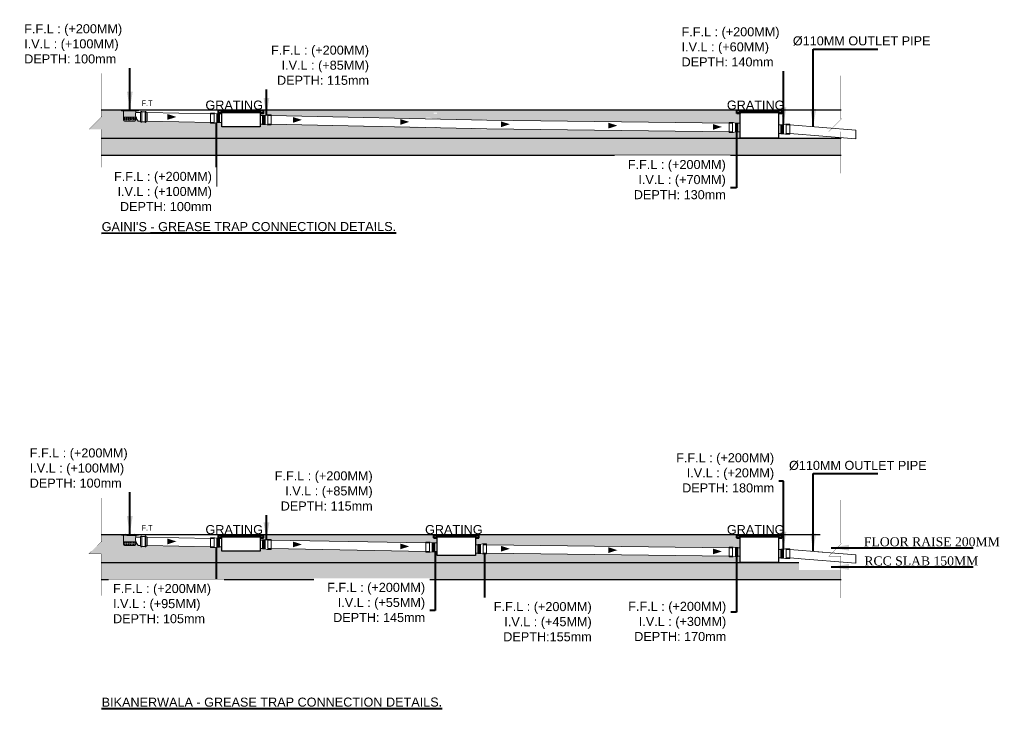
# Model space of a CAD drawing. Header units: inches. Extents: x 105152 to 158499, y 12149 to 30915.
# Tile 66 of 256: x 122719 to 122997, y 22025 to 22221. Entities that reach past the tile are written whole.
import ezdxf

# ---------------------------------------------------------------- set-up
doc = ezdxf.new("R2010")
doc.units = ezdxf.units.IN
doc.header["$MEASUREMENT"] = 0
doc.linetypes.add('ACAD_ISO11W100', pattern=[33, 12, -3, 12, -3, 0, -3])
doc.layers.add('00-ABM-GRATING', color=160, linetype='Continuous')
doc.layers.add('SYM-GRATING', color=8, linetype='Continuous')
for name, color, linetype, lineweight in [('A-TEXTS', 4, 'Continuous', 0), ('BORDER', 7, 'Continuous', 40), ('CKD Dimensions', 3, 'Continuous', 0), ('Flow Direction', 1, 'Continuous', 0), ('JMT SOIL PIPE', 4, 'Continuous', 0), ('JMT-P-WASTE', 3, 'Continuous', 0), ('P-Waste', 4, 'ACAD_ISO11W100', 0), ('P2 WASTE', 3, 'Continuous', 0), ('PP-SECTION LINE', 6, 'Continuous', 25), ('PP-TEXT', 7, 'Continuous', 40), ('WALLS', 7, 'Continuous', 30)]:
    doc.layers.add(name, color=color, linetype=linetype, lineweight=lineweight)
doc.styles.add('Arial', font='GOTHIC.TTF')
doc.styles.get("Standard").update_dxf_attribs({"font": 'arial.ttf', "height": 6})
doc.styles.add('TIMES NEW ROMAN', font='times.ttf')
doc.styles.add('WMF-Arial1', font='arial.ttf')
doc.dimstyles.new('PP-DIM', dxfattribs={"dimtxt": 4, "dimasz": 1, "dimexe": 1, "dimexo": 1, "dimgap": 0.09, "dimtad": 0, "dimdec": 0, "dimzin": 0, "dimdsep": 46, "dimlunit": 4, "dimtxsty": 'TIMES NEW ROMAN', "dimblk": 'ARCHTICK', "dimcen": 0.09, "dimdle": 1, "dimclrd": 256, "dimclre": 256, "dimclrt": 256, "dimadec": 0, "dimazin": 0, "dimtfac": 1, "dimtdec": 4, "dimtofl": 0, "dimtmove": 1, "dimatfit": 3, "dimfxl": 1, "dimtolj": 1, "dimtzin": 0, "dimlwd": -1, "dimlwe": -1, "dimarcsym": 0})
pattern_1 = [(37.5, (106264.80735, 28151.24875), (-0.0102402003, 0.313224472), [0, -0.2470912, 0, -0.276352, 0, -0.26416]), (7.5, (106264.80735, 28151.24875), (0.287694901, 0.458768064), [0, -0.1332992, 0, -0.2227072, 0, -0.085344]), (327.5, (106264.6074, 28151.24875), (0.506235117, 0.000919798), [0, -0.08128, 0, -0.292608, 0, -0.382016]), (317.5, (106264.6074, 28151.24875), (0.48867613, 0.142674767), [0, -0.04064, 0, -0.1918208, 0, -0.219456])]
pattern_2 = [(37.5, (106264.80735, 28031.15728), (-0.0102402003, 0.313224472), [0, -0.2470912, 0, -0.276352, 0, -0.26416]), (7.5, (106264.80735, 28031.15728), (0.287694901, 0.458768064), [0, -0.1332992, 0, -0.2227072, 0, -0.085344]), (327.5, (106264.6074, 28031.15728), (0.506235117, 0.000919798), [0, -0.08128, 0, -0.292608, 0, -0.382016]), (317.5, (106264.6074, 28031.15728), (0.48867613, 0.142674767), [0, -0.04064, 0, -0.1918208, 0, -0.219456])]

# ---------------------------------------------------------------- blocks, each defined once
blk = doc.blocks.new('zw$ED55')
at = {"layer": '00-ABM-GRATING', "lineweight": 0}
for p, q in [((20.1, -77.3), (20.1, 1.7)), ((23.1, -77.3), (23.1, 1.7)), ((26.2, -77.3), (26.2, 1.7)), ((29.3, -77.3), (29.3, 1.7)), ((32.3, -77.3), (32.3, 1.7)), ((35.4, -77.3), (35.4, 1.7)), ((38.4, -77.3), (38.4, 1.7)), ((97.9, -81.4), (97.9, 6.4))]:
    blk.add_line(p, q, dxfattribs=at)
at = {"layer": '00-ABM-GRATING', "lineweight": 0, "flags": 128}
blk.add_lwpolyline([(0, -75), (42.5, -75), (42.5, 0), (0, 0)], close=True, dxfattribs=at)
for points in [[(20.1, 1.7), (39.6, 1.7), (61.9, 6.4), (97.9, 6.4)], [(97.9, 6.4), (97.9, 0), (66.4, 0)], [(20.1, -77.3), (39.6, -77.3), (61.9, -81.4), (97.9, -81.4)], [(66.4, -75), (66.4, 0)], [(97.9, -81.4), (97.9, -75), (66.4, -75)]]:
    blk.add_lwpolyline(points, dxfattribs=at)
blk = doc.blocks.new('_ArchTick')
at = {"color": 0, "linetype": 'ByBlock', "const_width": 0.15}
blk.add_lwpolyline([(-0.5, -0.5), (0.5, 0.5)], dxfattribs=at)

msp = doc.modelspace()

# ---------------------------------------------------------------- hatches: boundary and pattern name
at = {"layer": 'BORDER'}
h = msp.add_hatch(dxfattribs=at)
h.set_pattern_fill('ANSI31', color=1, scale=0.004425, style=0)
h.set_pattern_definition([(45, (122540.30798867, 21994.5005101), (-0.0003911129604, 0.0003911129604), [])])
h.paths.add_polyline_path([(122774.94, 22194.99), (122774.9, 22194.99), (122774.9, 22194.07), (122775.84, 22194.07), (122775.83, 22194.09), (122774.94, 22194.09)])
h = msp.add_hatch(dxfattribs=at)
h.set_pattern_fill('ANSI31', color=1, scale=0.004425, style=0)
h.set_pattern_definition([(45, (122542.23515625, 21994.5005101), (-0.0003911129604, 0.0003911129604), [])])
h.paths.add_polyline_path([(122787.62, 22194.12), (122786.76, 22194.12), (122786.75, 22194.09), (122787.65, 22194.09), (122787.65, 22194.99), (122787.62, 22194.99)])
h = msp.add_hatch(dxfattribs=at)
h.set_pattern_fill('ANSI31', color=1, scale=0.004425, style=0)
h.set_pattern_definition([(45, (122687.00750585, 21994.5005101), (-0.0003911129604, 0.0003911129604), [])])
h.paths.add_polyline_path([(122921.64, 22194.99), (122921.6, 22194.99), (122921.6, 22194.07), (122922.54, 22194.07), (122922.53, 22194.09), (122921.64, 22194.09)])
h = msp.add_hatch(dxfattribs=at)
h.set_pattern_fill('ANSI31', color=1, scale=0.004425, style=0)
h.set_pattern_definition([(45, (122688.93467343, 21994.5005101), (-0.0003911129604, 0.0003911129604), [])])
h.paths.add_polyline_path([(122934.32, 22194.12), (122933.46, 22194.12), (122933.45, 22194.09), (122934.35, 22194.09), (122934.35, 22194.99), (122934.32, 22194.99)])
h = msp.add_hatch(dxfattribs=at)
h.set_pattern_fill('ANSI31', color=1, scale=0.004425, style=0)
h.set_pattern_definition([(45, (122540.30798867, 21874.40903274), (-0.0003911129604, 0.0003911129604), [])])
h.paths.add_polyline_path([(122774.94, 22074.9), (122774.9, 22074.9), (122774.9, 22073.98), (122775.84, 22073.98), (122775.83, 22074), (122774.94, 22074)])
h = msp.add_hatch(dxfattribs=at)
h.set_pattern_fill('ANSI31', color=1, scale=0.004425, style=0)
h.set_pattern_definition([(45, (122542.23515625, 21874.40903274), (-0.0003911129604, 0.0003911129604), [])])
h.paths.add_polyline_path([(122787.62, 22074.03), (122786.76, 22074.03), (122786.75, 22074), (122787.65, 22074), (122787.65, 22074.9), (122787.62, 22074.9)])
h = msp.add_hatch(dxfattribs=at)
h.set_pattern_fill('ANSI31', color=1, scale=0.004425, style=0)
h.set_pattern_definition([(45, (122601.24750585, 21874.40903274), (-0.0003911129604, 0.0003911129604), [])])
h.paths.add_polyline_path([(122835.88, 22074.9), (122835.84, 22074.9), (122835.84, 22073.98), (122836.78, 22073.98), (122836.77, 22074), (122835.88, 22074)])
h = msp.add_hatch(dxfattribs=at)
h.set_pattern_fill('ANSI31', color=1, scale=0.004425, style=0)
h.set_pattern_definition([(45, (122603.17467343, 21874.40903274), (-0.0003911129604, 0.0003911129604), [])])
h.paths.add_polyline_path([(122848.56, 22074.03), (122847.7, 22074.03), (122847.69, 22074), (122848.59, 22074), (122848.59, 22074.9), (122848.56, 22074.9)])
h = msp.add_hatch(dxfattribs=at)
h.set_pattern_fill('ANSI31', color=1, scale=0.004425, style=0)
h.set_pattern_definition([(45, (122687.00750585, 21874.40903274), (-0.0003911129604, 0.0003911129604), [])])
h.paths.add_polyline_path([(122921.64, 22074.9), (122921.6, 22074.9), (122921.6, 22073.98), (122922.54, 22073.98), (122922.53, 22074), (122921.64, 22074)])
h = msp.add_hatch(dxfattribs=at)
h.set_pattern_fill('ANSI31', color=1, scale=0.004425, style=0)
h.set_pattern_definition([(45, (122688.93467343, 21874.40903274), (-0.0003911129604, 0.0003911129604), [])])
h.paths.add_polyline_path([(122934.32, 22074.03), (122933.46, 22074.03), (122933.45, 22074), (122934.35, 22074), (122934.35, 22074.9), (122934.32, 22074.9)])
at = {"layer": 'CKD Dimensions', "ltscale": 0.25}
h = msp.add_hatch(dxfattribs=at)
h.set_pattern_fill('AR-SAND', color=251, scale=0.0064)
h.set_pattern_definition(pattern_1)
h.paths.add_polyline_path([(122738.24, 22189.55), (122741.88, 22193.17), (122741.68, 22193.17), (122741.68, 22195.08), (122747.44, 22195.08), (122747.44, 22194.83), (122748.09, 22194.83, 0.414202), (122748.03, 22194.76, 1), (122748.16, 22194.76, 0.414214), (122748.09, 22194.83), (122751.49, 22194.83, 2.414214), (122751.55, 22194.76), (122751.55, 22194.28, 0.240857), (122751.55, 22193.11), (122751.55, 22192.97), (122748.03, 22192.97), (122748.03, 22192.2, 0.414214), (122748.35, 22191.88), (122751.23, 22191.88, 0.414214), (122751.55, 22192.2), (122751.55, 22192.97), (122751.55, 22193.11, 0.051456), (122752.19, 22191.88), (122752.86, 22191.88), (122752.86, 22191.79, 0.787099), (122753.22, 22191.66), (122754.13, 22191.66, 1), (122754.39, 22191.66), (122754.74, 22191.89), (122772.68, 22191.53), (122772.68, 22191.32), (122773.83, 22191.32), (122774.45, 22191.43), (122774.54, 22191.45), (122775.17, 22191.45), (122775.17, 22191.47), (122775.82, 22191.46), (122775.82, 22190.28), (122786.73, 22190.28), (122786.73, 22191.05), (122787.37, 22191.05), (122787.37, 22190.97), (122787.96, 22190.97), (122788, 22190.97), (122788.71, 22190.84), (122789.86, 22190.84), (122789.86, 22191.05), (122833.63, 22190.23), (122833.63, 22190.03), (122834.78, 22190.03), (122835.5, 22190.16), (122836.12, 22190.16), (122836.12, 22190.23), (122836.77, 22190.23), (122836.77, 22189.93), (122847.67, 22189.93), (122847.67, 22189.75), (122848.31, 22189.75), (122848.31, 22189.68), (122848.94, 22189.68), (122849.65, 22189.55), (122850.8, 22189.55), (122850.8, 22189.75), (122919.4, 22188.89), (122919.4, 22188.68), (122920.55, 22188.68), (122921.27, 22188.81), (122921.89, 22188.81), (122921.89, 22188.89), (122922.53, 22188.89), (122922.53, 22187.08), (122741.68, 22187.08), (122741.68, 22189.55)])
h = msp.add_hatch(dxfattribs=at)
h.set_pattern_fill('AR-SAND', color=251, scale=0.0064)
h.set_pattern_definition(pattern_1)
h.paths.add_polyline_path([(122848.64, 22195.08), (122921.57, 22195.08), (122921.57, 22194.89), (122921.57, 22194.26), (122921.57, 22194.26), (122921.57, 22194.02), (122922.53, 22194.02), (122922.53, 22191.29), (122921.89, 22191.29), (122921.89, 22191.34), (122921.79, 22191.34), (122921.7, 22191.34), (122921.6, 22191.34), (122921.5, 22191.34), (122921.4, 22191.34), (122921.3, 22191.34), (122921.27, 22191.34), (122920.55, 22191.49), (122919.4, 22191.49), (122919.4, 22191.29), (122850.8, 22192.15), (122850.8, 22192.36), (122849.65, 22192.36), (122848.94, 22192.21), (122848.9, 22192.21), (122848.8, 22192.21), (122848.7, 22192.21), (122848.6, 22192.21), (122848.51, 22192.21), (122848.41, 22192.21), (122848.31, 22192.21), (122848.31, 22192.15), (122836.74, 22192.38), (122836.74, 22195.2), (122848.64, 22194.97), (122848.64, 22194.26), (122848.64, 22194.89)])
h.paths.add_polyline_path([(122787.7, 22195.08), (122835.81, 22195.08), (122836.78, 22194.89), (122836.78, 22194.26), (122835.81, 22194.26), (122835.81, 22194.02), (122836.77, 22194.02), (122836.77, 22192.63), (122836.12, 22192.63), (122836.12, 22192.69), (122836.02, 22192.69), (122835.93, 22192.69), (122835.83, 22192.69), (122835.73, 22192.69), (122835.63, 22192.69), (122835.53, 22192.69), (122835.5, 22192.69), (122834.78, 22192.84), (122833.63, 22192.84), (122833.63, 22192.63), (122789.86, 22193.45), (122789.86, 22193.65), (122788.71, 22193.65), (122788, 22193.5), (122787.96, 22193.5), (122787.86, 22193.5), (122787.76, 22193.5), (122787.66, 22193.5), (122787.57, 22193.5), (122787.47, 22193.5), (122787.37, 22193.5), (122787.37, 22193.45), (122786.73, 22193.45), (122786.73, 22194.05), (122787.7, 22194.05), (122787.7, 22194.26), (122787.7, 22194.89)])
h = msp.add_hatch(dxfattribs=at)
h.set_pattern_fill('AR-SAND', color=251, scale=0.0064)
h.set_pattern_definition(pattern_2)
h.paths.add_polyline_path([(122738.24, 22069.45), (122741.88, 22073.08), (122741.68, 22073.08), (122741.68, 22074.99), (122747.44, 22074.99), (122747.44, 22074.74), (122748.09, 22074.74, 0.414202), (122748.03, 22074.67, 1), (122748.16, 22074.67, 0.414214), (122748.09, 22074.74), (122751.49, 22074.74, 2.414214), (122751.55, 22074.67), (122751.55, 22074.19, 0.240857), (122751.55, 22073.02), (122751.55, 22072.88), (122748.03, 22072.88), (122748.03, 22072.11, 0.414214), (122748.35, 22071.79), (122751.23, 22071.79, 0.414214), (122751.55, 22072.11), (122751.55, 22072.88), (122751.55, 22073.02, 0.051456), (122752.19, 22071.79), (122752.86, 22071.79), (122752.86, 22071.7, 0.787099), (122753.22, 22071.57), (122754.13, 22071.57, 1), (122754.39, 22071.57), (122754.74, 22071.8), (122772.68, 22071.43), (122772.68, 22071.23), (122773.83, 22071.23), (122774.45, 22071.34), (122774.54, 22071.36), (122775.17, 22071.36), (122775.17, 22071.38), (122775.82, 22071.37), (122775.82, 22070.19), (122786.73, 22070.19), (122786.73, 22070.95), (122787.37, 22070.95), (122787.37, 22070.88), (122787.96, 22070.88), (122788, 22070.88), (122788.71, 22070.75), (122789.86, 22070.75), (122789.86, 22070.95), (122833.63, 22070.14), (122833.63, 22069.94), (122834.78, 22069.94), (122835.5, 22070.07), (122836.12, 22070.07), (122836.12, 22070.14), (122836.77, 22070.14), (122836.77, 22068.98), (122847.67, 22068.98), (122847.67, 22069.66), (122848.31, 22069.66), (122848.31, 22069.59), (122848.94, 22069.59), (122849.65, 22069.46), (122850.8, 22069.46), (122850.8, 22069.66), (122919.4, 22068.8), (122919.4, 22068.59), (122920.55, 22068.59), (122921.27, 22068.72), (122921.89, 22068.72), (122921.89, 22068.8), (122922.53, 22068.8), (122922.53, 22066.99), (122741.68, 22066.99), (122741.68, 22069.45)])
h = msp.add_hatch(dxfattribs=at)
h.set_pattern_fill('AR-SAND', color=251, scale=0.0064)
h.set_pattern_definition(pattern_2)
h.paths.add_polyline_path([(122848.64, 22074.99), (122921.57, 22074.99), (122921.57, 22074.8), (122921.57, 22074.17), (122921.57, 22074.17), (122921.57, 22073.93), (122922.53, 22073.93), (122922.53, 22071.2), (122921.89, 22071.2), (122921.89, 22071.25), (122921.79, 22071.25), (122921.7, 22071.25), (122921.6, 22071.25), (122921.5, 22071.25), (122921.4, 22071.25), (122921.3, 22071.25), (122921.27, 22071.25), (122920.55, 22071.4), (122919.4, 22071.4), (122919.4, 22071.2), (122850.8, 22072.06), (122850.8, 22072.26), (122849.65, 22072.26), (122848.94, 22072.12), (122848.9, 22072.12), (122848.8, 22072.12), (122848.7, 22072.12), (122848.6, 22072.12), (122848.51, 22072.12), (122848.41, 22072.12), (122848.31, 22072.12), (122848.31, 22072.06), (122847.67, 22072.06), (122847.67, 22073.96), (122848.64, 22073.96), (122848.64, 22074.17), (122848.64, 22074.8)])
h.paths.add_polyline_path([(122787.7, 22074.99), (122835.81, 22074.99), (122835.81, 22074.8), (122835.81, 22074.17), (122835.81, 22074.17), (122835.81, 22073.93), (122836.77, 22073.93), (122836.77, 22072.54), (122836.12, 22072.54), (122836.12, 22072.6), (122836.02, 22072.6), (122835.93, 22072.6), (122835.83, 22072.6), (122835.73, 22072.6), (122835.63, 22072.6), (122835.53, 22072.6), (122835.5, 22072.6), (122834.78, 22072.74), (122833.63, 22072.74), (122833.63, 22072.54), (122789.86, 22073.35), (122789.86, 22073.56), (122788.71, 22073.56), (122788, 22073.41), (122787.96, 22073.41), (122787.86, 22073.41), (122787.76, 22073.41), (122787.66, 22073.41), (122787.57, 22073.41), (122787.47, 22073.41), (122787.37, 22073.41), (122787.37, 22073.35), (122786.73, 22073.35), (122786.73, 22073.96), (122787.7, 22073.96), (122787.7, 22074.17), (122787.7, 22074.8)])
at = {"layer": 'JMT SOIL PIPE', "linetype": 'Continuous', "ltscale": 2}
h = msp.add_hatch(dxfattribs=at)
h.set_pattern_fill('FLEX', color=4, scale=0.426847, angle=180, style=0)
h.set_pattern_definition([(180, (218149.31698, 44178.8831), (0, 0.3201353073), [0.3201353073, -0.3201353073]), (135, (218148.99684, 44178.8831), (-2e-17, 0.32013530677), [0.0800338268, -0.2926720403, 0.0800338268, -0.4527396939])])
edge = h.paths.add_edge_path()
edge.add_line((122751.55, 22192.97), (122751.55, 22192.2))
edge.add_ellipse((122751.23, 22192.2), major_axis=(-0.226, 0.226), ratio=1, start_angle=135, end_angle=225, ccw=False)
edge.add_line((122751.23, 22191.88), (122748.35, 22191.88))
edge.add_ellipse((122748.35, 22192.2), major_axis=(0.226, 0.226), ratio=1, start_angle=135, end_angle=225, ccw=False)
edge.add_line((122748.03, 22192.2), (122748.03, 22192.97))
edge.add_line((122748.03, 22192.97), (122751.55, 22192.97))
h = msp.add_hatch(dxfattribs=at)
h.set_pattern_fill('FLEX', color=4, scale=0.426847, angle=180, style=0)
h.set_pattern_definition([(180, (218149.31698, 44058.7916), (0, 0.3201353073), [0.3201353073, -0.3201353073]), (135, (218148.99684, 44058.79162), (-2e-17, 0.32013530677), [0.0800338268, -0.2926720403, 0.0800338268, -0.4527396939])])
edge = h.paths.add_edge_path()
edge.add_line((122751.55, 22072.88), (122751.55, 22072.11))
edge.add_ellipse((122751.23, 22072.11), major_axis=(-0.226, 0.226), ratio=1, start_angle=135, end_angle=225, ccw=False)
edge.add_line((122751.23, 22071.79), (122748.35, 22071.79))
edge.add_ellipse((122748.35, 22072.11), major_axis=(0.226, 0.226), ratio=1, start_angle=135, end_angle=225, ccw=False)
edge.add_line((122748.03, 22072.11), (122748.03, 22072.88))
edge.add_line((122748.03, 22072.88), (122751.55, 22072.88))
at = {"layer": 'PP-SECTION LINE', "ltscale": 0.25}
h = msp.add_hatch(dxfattribs=at)
h.set_pattern_fill('AR-CONC', color=251, scale=0.032)
h.set_pattern_definition([(50, (109391.669, 18555.641), (5.8299094, -0.5100507), [0.6096, -6.7056]), (355, (109391.669, 18555.641), (-1.1277704, 6.1138126), [0.48768, -5.36448]), (100.451, (109392.1546, 18555.5984), (4.70216, 5.603734), [0.51808, -5.69888]), (46.1842, (109391.669, 18557.2665), (8.6745293, -1.3453545), [0.9144, -10.0584]), (96.6356, (109392.392, 18557.154), (7.5969355, 7.917618), [0.77712, -8.54832]), (351.184, (109391.669, 18557.2665), (7.5969474, 7.917604), [0.73152, -8.04672]), (21, (109392.4816, 18556.86), (4.8516762, -3.2724966), [0.6096, -6.7056]), (326, (109392.4816, 18556.86), (1.977665, 5.894015), [0.48768, -5.36448]), (71.4514, (109392.886, 18556.5874), (6.8293277, 2.6215314), [0.51808, -5.69888]), (37.5, (109391.6688, 18555.6409), (0.0988353, 2.70576124), [0, -5.299456, 0, -5.44576, 0, -5.3848]), (7.5, (109391.6688, 18555.641), (2.1382292, 3.2057784), [0, -3.104896, 0, -5.177536, 0, -2.05232]), (327.5, (109389.8562, 18555.6409), (4.33889905, -0.1833198), [0, -2.032, 0, -6.33984, 0, -8.41248]), (317.5, (109389.0434, 18555.641), (4.7401338, 0.8136477), [0, -2.6416, 0, -4.210304, 0, -5.97408])])
h.paths.add_polyline_path([(122741.68, 22182.28), (122951.04, 22182.28), (122951.04, 22187.08), (122741.68, 22187.08)])
h = msp.add_hatch(dxfattribs=at)
h.set_pattern_fill('AR-CONC', color=251, scale=0.032)
h.set_pattern_definition([(50, (109391.669, 18435.5494), (5.8299094, -0.5100507), [0.6096, -6.7056]), (355, (109391.669, 18435.5494), (-1.1277704, 6.1138126), [0.48768, -5.36448]), (100.451, (109392.1546, 18435.507), (4.70216, 5.603734), [0.51808, -5.69888]), (46.1842, (109391.669, 18437.175), (8.6745293, -1.3453545), [0.9144, -10.0584]), (96.6356, (109392.392, 18437.063), (7.5969355, 7.917618), [0.77712, -8.54832]), (351.184, (109391.669, 18437.175), (7.5969474, 7.917604), [0.73152, -8.04672]), (21, (109392.4816, 18436.7686), (4.8516762, -3.2724966), [0.6096, -6.7056]), (326, (109392.4816, 18436.7686), (1.977665, 5.894015), [0.48768, -5.36448]), (71.4514, (109392.886, 18436.496), (6.8293277, 2.6215314), [0.51808, -5.69888]), (37.5, (109391.6688, 18435.5494), (0.0988353, 2.70576124), [0, -5.299456, 0, -5.44576, 0, -5.3848]), (7.5, (109391.6688, 18435.5494), (2.1382292, 3.2057784), [0, -3.104896, 0, -5.177536, 0, -2.05232]), (327.5, (109389.8562, 18435.5494), (4.33889905, -0.1833198), [0, -2.032, 0, -6.33984, 0, -8.41248]), (317.5, (109389.0434, 18435.5494), (4.7401338, 0.8136477), [0, -2.6416, 0, -4.210304, 0, -5.97408])])
h.paths.add_polyline_path([(122741.68, 22062.19), (122951.04, 22062.19), (122951.04, 22066.99), (122741.68, 22066.99)])

# ---------------------------------------------------------------- linework, layer by layer
at = {"color": 7}
for p, q in [((122741.68, 22195.08), (122951.1, 22195.08)), ((122748.94, 22194.89), (122751.71, 22194.89)), ((122749.1, 22195.08), (122750.48, 22195.08)), ((122741.68, 22187.08), (122951.1, 22187.08)), ((122741.68, 22182.28), (122951.1, 22182.28)), ((122741.68, 22074.99), (122951.1, 22074.99)), ((122748.94, 22074.8), (122751.71, 22074.8)), ((122749.1, 22074.99), (122750.48, 22074.99)), ((122741.68, 22066.99), (122951.1, 22066.99)), ((122741.68, 22062.19), (122951.1, 22062.19))]:
    msp.add_line(p, q, dxfattribs=at)
at = {"const_width": 0.064, "flags": 128}
for points in [[(122741.68, 22177.74), (122741.68, 22189.55), (122738.24, 22189.55), (122741.88, 22193.17), (122741.68, 22193.17), (122741.68, 22205.4)], [(122951.04, 22177.1), (122951.04, 22188.91), (122947.61, 22188.91), (122951.24, 22192.53), (122951.04, 22192.53), (122951.04, 22204.76)], [(122741.68, 22057.65), (122741.68, 22069.45), (122738.24, 22069.45), (122741.88, 22073.08), (122741.68, 22073.08), (122741.68, 22085.31)]]:
    msp.add_lwpolyline(points, dxfattribs=at)
at = {"layer": 'BORDER', "color": 4}
for p, q in [((122775.61, 22194.43), (122786.96, 22194.43)), ((122922.31, 22194.43), (122933.66, 22194.43)), ((122775.61, 22074.34), (122786.96, 22074.34)), ((122836.55, 22074.34), (122847.9, 22074.34)), ((122922.31, 22074.34), (122933.66, 22074.34))]:
    msp.add_line(p, q, dxfattribs=at)
at = {"layer": 'Flow Direction'}
for points in [[(122763, 22193.07, 0, 1.64, 0), (122760.44, 22193.07, 1.64, 1.64, 0)], [(122798.52, 22192.23, 0, 1.64, 0), (122795.96, 22192.23, 1.64, 1.64, 0)], [(122828.89, 22191.66, 0, 1.64, 0), (122826.33, 22191.66, 1.64, 1.64, 0)], [(122857.38, 22191, 0, 1.64, 0), (122854.82, 22191, 1.64, 1.64, 0)], [(122887.8, 22190.61, 0, 1.64, 0), (122885.24, 22190.61, 1.64, 1.64, 0)], [(122917.38, 22190.24, 0, 1.64, 0), (122914.82, 22190.24, 1.64, 1.64, 0)], [(122763, 22072.98, 0, 1.64, 0), (122760.44, 22072.98, 1.64, 1.64, 0)], [(122798.52, 22072.13, 0, 1.64, 0), (122795.96, 22072.13, 1.64, 1.64, 0)], [(122828.89, 22071.57, 0, 1.64, 0), (122826.33, 22071.57, 1.64, 1.64, 0)], [(122857.38, 22070.91, 0, 1.64, 0), (122854.82, 22070.91, 1.64, 1.64, 0)], [(122887.8, 22070.52, 0, 1.64, 0), (122885.24, 22070.52, 1.64, 1.64, 0)], [(122917.38, 22070.15, 0, 1.64, 0), (122914.82, 22070.15, 1.64, 1.64, 0)]]:
    msp.add_lwpolyline(points, format="xyseb", dxfattribs=at)
at = {"layer": 'JMT-P-WASTE'}
for p, q in [((122748.03, 22194.76), (122748.03, 22192.2)), ((122751.55, 22194.76), (122751.55, 22194.28)), ((122751.55, 22194.28), (122752.86, 22194.28)), ((122748.35, 22191.88), (122751.23, 22191.88)), ((122751.55, 22193.11), (122751.55, 22192.2)), ((122752.19, 22191.88), (122752.86, 22191.88)), ((122748.03, 22074.67), (122748.03, 22072.11)), ((122751.55, 22074.67), (122751.55, 22074.19)), ((122748.35, 22071.79), (122751.23, 22071.79)), ((122751.55, 22074.19), (122752.86, 22074.19)), ((122751.55, 22073.02), (122751.55, 22072.11)), ((122752.19, 22071.79), (122752.86, 22071.79))]:
    msp.add_line(p, q, dxfattribs=at)
at = {"layer": 'JMT-P-WASTE', "color": 3}
for p, q in [((122748.09, 22194.83), (122751.49, 22194.83)), ((122748.09, 22074.74), (122751.49, 22074.74))]:
    msp.add_line(p, q, dxfattribs=at)
at = {"layer": 'JMT-P-WASTE', "color": 8}
for p, q in [((122748.03, 22192.97), (122751.55, 22192.97)), ((122748.03, 22072.88), (122751.55, 22072.88))]:
    msp.add_line(p, q, dxfattribs=at)
at = {"layer": 'JMT-P-WASTE', "color": 3}
for centre, start, end in [((122748.09, 22194.76), 90, 180), ((122751.49, 22194.76), 0, 90), ((122748.09, 22074.67), 90, 180), ((122751.49, 22074.67), 0, 90)]:
    msp.add_arc(centre, 0.064, start, end, dxfattribs=at)
at = {"layer": 'JMT-P-WASTE'}
for centre, radius, start, end in [((122752.7, 22193.7), 1.29, 152.9157, 207.0843), ((122748.35, 22192.2), 0.32, 180, 270), ((122751.23, 22192.2), 0.32, 270, 0), ((122757.81, 22195.6), 6.73, 201.7105, 213.4929), ((122748.35, 22072.11), 0.32, 180, 270), ((122751.23, 22072.11), 0.32, 270, 0), ((122752.7, 22073.6), 1.29, 152.9157, 207.0843), ((122757.81, 22075.51), 6.73, 201.7105, 213.4929)]:
    msp.add_arc(centre, radius, start, end, dxfattribs=at)
at = {"layer": 'P-Waste', "color": 3}
for p, q in [((122748.15, 22195.08), (122748.15, 22195.07)), ((122748.15, 22195.07), (122748.56, 22195.07)), ((122751.54, 22195.07), (122751.13, 22195.07)), ((122751.54, 22195.08), (122751.54, 22195.07)), ((122748.15, 22074.99), (122748.15, 22074.98)), ((122748.15, 22074.98), (122748.56, 22074.98)), ((122751.54, 22074.98), (122751.13, 22074.98)), ((122751.54, 22074.99), (122751.54, 22074.98))]:
    msp.add_line(p, q, dxfattribs=at)
for points in [[(122748.56, 22195.08), (122747.44, 22195.08), (122747.44, 22194.83), (122752.24, 22194.83), (122752.24, 22195.08), (122751.12, 22195.08)], [(122748.56, 22074.99), (122747.44, 22074.99), (122747.44, 22074.74), (122752.24, 22074.74), (122752.24, 22074.99), (122751.12, 22074.99)]]:
    msp.add_lwpolyline(points, dxfattribs=at)
for centre in [(122749.84, 22199.25), (122749.84, 22079.16)]:
    msp.add_arc(centre, 4.35, 252.8979, 287.1021, dxfattribs=at)
at = {"layer": 'P2 WASTE'}
for p, q in [((122753.22, 22194.5), (122753.22, 22191.66)), ((122753.22, 22194.5), (122754.13, 22194.5)), ((122754.13, 22194.5), (122754.13, 22191.66)), ((122754.39, 22194.5), (122754.39, 22191.66)), ((122754.39, 22194.5), (122754.74, 22194.3)), ((122754.74, 22191.89), (122754.74, 22194.3)), ((122754.74, 22194.3), (122772.69, 22193.93)), ((122753.22, 22191.66), (122754.13, 22191.66)), ((122754.39, 22191.66), (122754.74, 22191.89)), ((122754.74, 22191.89), (122772.69, 22191.52)), ((122789.86, 22193.45), (122850.81, 22192.15)), ((122850.81, 22192.15), (122919.41, 22191.29)), ((122850.81, 22189.75), (122789.86, 22191.05)), ((122919.41, 22188.89), (122850.81, 22189.75)), ((122936.57, 22190.81), (122955.26, 22189.32)), ((122955.26, 22186.92), (122955.26, 22189.32)), ((122936.57, 22188.41), (122955.26, 22186.92)), ((122753.22, 22074.41), (122753.22, 22071.57)), ((122753.22, 22074.41), (122754.13, 22074.41)), ((122754.13, 22074.41), (122754.13, 22071.57)), ((122754.39, 22074.41), (122754.39, 22071.57)), ((122754.39, 22074.41), (122754.74, 22074.2)), ((122753.22, 22071.57), (122754.13, 22071.57)), ((122754.39, 22071.57), (122754.74, 22071.8)), ((122754.74, 22071.8), (122754.74, 22074.2)), ((122754.74, 22074.2), (122772.69, 22073.83)), ((122754.74, 22071.8), (122772.69, 22071.43)), ((122789.86, 22073.35), (122833.63, 22072.54)), ((122850.81, 22072.06), (122919.41, 22071.2)), ((122833.63, 22070.14), (122789.86, 22070.95)), ((122919.41, 22068.8), (122850.81, 22069.66))]:
    msp.add_line(p, q, dxfattribs=at)
for points in [[(122752.86, 22194.37), (122752.86, 22193.09), (122752.86, 22191.79)], [(122752.86, 22074.28), (122752.86, 22073), (122752.86, 22071.7)]]:
    msp.add_lwpolyline(points, dxfattribs=at)
for centre, radius, start, end in [((122753.06, 22194.39), 0.198, 33.5152, 186.3402), ((122754.26, 22194.5), 0.131, 0, 180), ((122753.06, 22191.77), 0.198, 173.6598, 326.4848), ((122754.26, 22191.66), 0.131, 180, 0), ((122753.06, 22074.3), 0.198, 33.5152, 186.3402), ((122754.26, 22074.41), 0.131, 0, 180), ((122753.06, 22071.68), 0.198, 173.6598, 326.4848), ((122754.26, 22071.57), 0.131, 180, 0)]:
    msp.add_arc(centre, radius, start, end, dxfattribs=at)
at = {"layer": 'SYM-GRATING', "color": 4}
for p, q in [((122774.87, 22194.02), (122774.87, 22195.08)), ((122787.7, 22194.05), (122787.7, 22195.08)), ((122921.57, 22194.02), (122921.57, 22195.08)), ((122934.4, 22194.05), (122934.4, 22195.08)), ((122774.87, 22194.02), (122775.83, 22194.02)), ((122787.7, 22194.05), (122786.76, 22194.05)), ((122921.57, 22194.02), (122922.53, 22194.02)), ((122934.4, 22194.05), (122933.46, 22194.05)), ((122774.87, 22073.93), (122774.87, 22074.99)), ((122787.7, 22073.96), (122787.7, 22074.99)), ((122835.81, 22073.93), (122835.81, 22074.99)), ((122848.64, 22073.96), (122848.64, 22074.99)), ((122921.57, 22073.93), (122921.57, 22074.99)), ((122934.4, 22073.96), (122934.4, 22074.99)), ((122774.87, 22073.93), (122775.83, 22073.93)), ((122787.7, 22073.96), (122786.76, 22073.96)), ((122835.81, 22073.93), (122836.77, 22073.93)), ((122848.64, 22073.96), (122847.7, 22073.96)), ((122921.57, 22073.93), (122922.53, 22073.93)), ((122934.4, 22073.96), (122933.46, 22073.96))]:
    msp.add_line(p, q, dxfattribs=at)
at = {"layer": 'SYM-GRATING', "color": 4, "flags": 128}
for points in [[(122775.82, 22194.82), (122786.73, 22194.82), (122786.73, 22190.28), (122775.82, 22190.28)], [(122922.53, 22194.82), (122933.44, 22194.82), (122933.44, 22187.08), (122922.53, 22187.08)], [(122775.82, 22074.73), (122786.73, 22074.73), (122786.73, 22070.19), (122775.82, 22070.19)], [(122836.77, 22074.73), (122847.67, 22074.73), (122847.67, 22068.98), (122836.77, 22068.98)], [(122922.53, 22074.73), (122933.44, 22074.73), (122933.44, 22066.99), (122922.53, 22066.99)]]:
    msp.add_lwpolyline(points, close=True, dxfattribs=at)
at = {"layer": 'WALLS', "color": 1}
for p, q in [((122774.99, 22194.26), (122774.99, 22194.89)), ((122774.99, 22194.89), (122787.57, 22194.89)), ((122787.57, 22194.26), (122774.99, 22194.26)), ((122782.34, 22194.26), (122782.14, 22194.26)), ((122921.69, 22194.26), (122921.69, 22194.89)), ((122921.69, 22194.89), (122934.27, 22194.89)), ((122934.27, 22194.26), (122921.69, 22194.26)), ((122929.04, 22194.26), (122928.84, 22194.26)), ((122774.99, 22074.17), (122774.99, 22074.8)), ((122774.99, 22074.8), (122787.57, 22074.8)), ((122835.93, 22074.17), (122835.93, 22074.8)), ((122835.93, 22074.8), (122848.51, 22074.8)), ((122921.69, 22074.17), (122921.69, 22074.8)), ((122921.69, 22074.8), (122934.27, 22074.8)), ((122787.57, 22074.17), (122774.99, 22074.17)), ((122782.34, 22074.17), (122782.14, 22074.17)), ((122848.51, 22074.17), (122835.93, 22074.17)), ((122843.28, 22074.17), (122843.08, 22074.17)), ((122934.27, 22074.17), (122921.69, 22074.17)), ((122929.04, 22074.17), (122928.84, 22074.17))]:
    msp.add_line(p, q, dxfattribs=at)
at = {"layer": 'WALLS', "color": 3}
for p, q in [((122782.16, 22194.26), (122782.16, 22194.43)), ((122782.16, 22194.43), (122782.34, 22194.43)), ((122782.34, 22194.43), (122782.34, 22194.26)), ((122928.86, 22194.26), (122928.86, 22194.43)), ((122928.86, 22194.43), (122929.04, 22194.43)), ((122929.04, 22194.43), (122929.04, 22194.26)), ((122782.16, 22074.17), (122782.16, 22074.34)), ((122782.16, 22074.34), (122782.34, 22074.34)), ((122782.34, 22074.34), (122782.34, 22074.17)), ((122843.1, 22074.17), (122843.1, 22074.34)), ((122843.1, 22074.34), (122843.28, 22074.34)), ((122843.28, 22074.34), (122843.28, 22074.17)), ((122928.86, 22074.17), (122928.86, 22074.34)), ((122928.86, 22074.34), (122929.04, 22074.34)), ((122929.04, 22074.34), (122929.04, 22074.17))]:
    msp.add_line(p, q, dxfattribs=at)
at = {"layer": 'WALLS', "color": 1}
for points in [[(122774.99, 22194.89), (122775.6, 22194.89), (122775.6, 22194.26), (122774.99, 22194.26)], [(122776.15, 22194.89), (122776.68, 22194.89), (122776.68, 22194.43), (122776.15, 22194.43)], [(122777.24, 22194.89), (122777.78, 22194.89), (122777.78, 22194.43), (122777.24, 22194.43)], [(122778.33, 22194.89), (122778.87, 22194.89), (122778.87, 22194.43), (122778.33, 22194.43)], [(122779.42, 22194.89), (122779.96, 22194.89), (122779.96, 22194.43), (122779.42, 22194.43)], [(122780.13, 22194.89), (122780.67, 22194.89), (122780.67, 22194.43), (122780.13, 22194.43)], [(122781.36, 22194.89), (122781.9, 22194.89), (122781.9, 22194.43), (122781.36, 22194.43)], [(122782.44, 22194.89), (122782.98, 22194.89), (122782.98, 22194.43), (122782.44, 22194.43)], [(122783.53, 22194.89), (122784.07, 22194.89), (122784.07, 22194.43), (122783.53, 22194.43)], [(122784.62, 22194.89), (122785.16, 22194.89), (122785.16, 22194.43), (122784.62, 22194.43)], [(122785.71, 22194.89), (122786.25, 22194.89), (122786.25, 22194.43), (122785.71, 22194.43)], [(122921.69, 22194.89), (122922.3, 22194.89), (122922.3, 22194.26), (122921.69, 22194.26)], [(122922.85, 22194.89), (122923.38, 22194.89), (122923.38, 22194.43), (122922.85, 22194.43)], [(122923.94, 22194.89), (122924.47, 22194.89), (122924.47, 22194.43), (122923.94, 22194.43)], [(122925.03, 22194.89), (122925.57, 22194.89), (122925.57, 22194.43), (122925.03, 22194.43)], [(122926.12, 22194.89), (122926.66, 22194.89), (122926.66, 22194.43), (122926.12, 22194.43)], [(122926.83, 22194.89), (122927.37, 22194.89), (122927.37, 22194.43), (122926.83, 22194.43)], [(122928.06, 22194.89), (122928.6, 22194.89), (122928.6, 22194.43), (122928.06, 22194.43)], [(122929.14, 22194.89), (122929.68, 22194.89), (122929.68, 22194.43), (122929.14, 22194.43)], [(122930.23, 22194.89), (122930.77, 22194.89), (122930.77, 22194.43), (122930.23, 22194.43)], [(122931.32, 22194.89), (122931.86, 22194.89), (122931.86, 22194.43), (122931.32, 22194.43)], [(122932.41, 22194.89), (122932.95, 22194.89), (122932.95, 22194.43), (122932.41, 22194.43)], [(122774.99, 22074.8), (122775.6, 22074.8), (122775.6, 22074.17), (122774.99, 22074.17)], [(122776.15, 22074.8), (122776.68, 22074.8), (122776.68, 22074.34), (122776.15, 22074.34)], [(122777.24, 22074.8), (122777.78, 22074.8), (122777.78, 22074.34), (122777.24, 22074.34)], [(122778.33, 22074.8), (122778.87, 22074.8), (122778.87, 22074.34), (122778.33, 22074.34)], [(122779.42, 22074.8), (122779.96, 22074.8), (122779.96, 22074.34), (122779.42, 22074.34)], [(122780.13, 22074.8), (122780.67, 22074.8), (122780.67, 22074.34), (122780.13, 22074.34)], [(122781.36, 22074.8), (122781.9, 22074.8), (122781.9, 22074.34), (122781.36, 22074.34)], [(122782.44, 22074.8), (122782.98, 22074.8), (122782.98, 22074.34), (122782.44, 22074.34)], [(122783.53, 22074.8), (122784.07, 22074.8), (122784.07, 22074.34), (122783.53, 22074.34)], [(122784.62, 22074.8), (122785.16, 22074.8), (122785.16, 22074.34), (122784.62, 22074.34)], [(122785.71, 22074.8), (122786.25, 22074.8), (122786.25, 22074.34), (122785.71, 22074.34)], [(122835.93, 22074.8), (122836.54, 22074.8), (122836.54, 22074.17), (122835.93, 22074.17)], [(122837.09, 22074.8), (122837.62, 22074.8), (122837.62, 22074.34), (122837.09, 22074.34)], [(122838.18, 22074.8), (122838.71, 22074.8), (122838.71, 22074.34), (122838.18, 22074.34)], [(122839.27, 22074.8), (122839.81, 22074.8), (122839.81, 22074.34), (122839.27, 22074.34)], [(122840.36, 22074.8), (122840.9, 22074.8), (122840.9, 22074.34), (122840.36, 22074.34)], [(122841.07, 22074.8), (122841.61, 22074.8), (122841.61, 22074.34), (122841.07, 22074.34)], [(122842.3, 22074.8), (122842.84, 22074.8), (122842.84, 22074.34), (122842.3, 22074.34)], [(122843.38, 22074.8), (122843.92, 22074.8), (122843.92, 22074.34), (122843.38, 22074.34)], [(122844.47, 22074.8), (122845.01, 22074.8), (122845.01, 22074.34), (122844.47, 22074.34)], [(122845.56, 22074.8), (122846.1, 22074.8), (122846.1, 22074.34), (122845.56, 22074.34)], [(122846.65, 22074.8), (122847.19, 22074.8), (122847.19, 22074.34), (122846.65, 22074.34)], [(122921.69, 22074.8), (122922.3, 22074.8), (122922.3, 22074.17), (122921.69, 22074.17)], [(122922.85, 22074.8), (122923.38, 22074.8), (122923.38, 22074.34), (122922.85, 22074.34)], [(122923.94, 22074.8), (122924.47, 22074.8), (122924.47, 22074.34), (122923.94, 22074.34)], [(122925.03, 22074.8), (122925.57, 22074.8), (122925.57, 22074.34), (122925.03, 22074.34)], [(122926.12, 22074.8), (122926.66, 22074.8), (122926.66, 22074.34), (122926.12, 22074.34)], [(122926.83, 22074.8), (122927.37, 22074.8), (122927.37, 22074.34), (122926.83, 22074.34)], [(122928.06, 22074.8), (122928.6, 22074.8), (122928.6, 22074.34), (122928.06, 22074.34)], [(122929.14, 22074.8), (122929.68, 22074.8), (122929.68, 22074.34), (122929.14, 22074.34)], [(122930.23, 22074.8), (122930.77, 22074.8), (122930.77, 22074.34), (122930.23, 22074.34)], [(122931.32, 22074.8), (122931.86, 22074.8), (122931.86, 22074.34), (122931.32, 22074.34)], [(122932.41, 22074.8), (122932.95, 22074.8), (122932.95, 22074.34), (122932.41, 22074.34)]]:
    msp.add_lwpolyline(points, close=True, dxfattribs=at)

# ---------------------------------------------------------------- block references
at = {"layer": 'SYM-GRATING', "color": 4, "yscale": 0.03200000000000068, "zscale": 0.03200000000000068}
for p, xscale in [((122775.82, 22193.93), -0.03200000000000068), ((122786.73, 22193.45), 0.03200000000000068), ((122922.54, 22191.29), -0.03200000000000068), ((122933.44, 22190.81), 0.03200000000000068), ((122775.82, 22073.83), -0.03200000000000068), ((122786.73, 22073.35), 0.03200000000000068), ((122836.77, 22072.54), -0.03200000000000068), ((122847.67, 22072.06), 0.03200000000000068), ((122922.54, 22071.2), -0.03200000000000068), ((122933.44, 22070.72), 0.03200000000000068)]:
    msp.add_blockref('zw$ED55', p, dxfattribs=dict(at, xscale=xscale))

# ---------------------------------------------------------------- texts
at = {"layer": 'A-TEXTS', "style": 'WMF-Arial1', "width": 0.8}
for p in [(122753.17, 22196.12, 0), (122753.17, 22076.03, 0)]:
    msp.add_text('F.T', height=1.601, rotation=0.0013, dxfattribs=at).set_placement(p)
at = {"layer": 'PP-TEXT', "char_height": 2.56, "attachment_point": 3}
for s, insert, width in [('\\pxqj; \\P%%C110MM OUTLET PIPE', (122981.05, 22220.14, -0.9), 43.5867), ('\\pxql;GRATING', (122801.36, 22197.7), 30.1371), ('\\pxql;GRATING', (122948.92, 22197.7), 30.1371), ('\\pxqj; \\P%%C110MM OUTLET PIPE', (122979.96, 22100.05, -0.9), 43.5867), ('\\pxql;GRATING', (122801.36, 22077.61), 30.1371), ('\\pxql;GRATING', (122863.51, 22077.61), 30.1371), ('\\pxql;GRATING', (122948.92, 22077.61), 30.1371)]:
    msp.add_mtext(s, dxfattribs=dict(at, insert=insert, width=width))
at = {"layer": 'PP-TEXT', "char_height": 2.56, "attachment_point": 1, "rotation": 0.0337, "bg_fill": 2}
for s, insert, width in [("{\\LGAINI'S - GREASE TRAP CONNECTION DETAILS.}", (122741.85, 22163.3), 95.1499), ('{\\LBIKANERWALA - GREASE TRAP CONNECTION DETAILS.}', (122741.85, 22028.77), 105.2629)]:
    msp.add_mtext(s, dxfattribs=dict(at, insert=insert, width=width))

# ---------------------------------------------------------------- leaders
at = {"layer": 'PP-TEXT'}
for points in [[(122749.82, 22195.26, -2.23), (122749.82, 22211.6, -2.23), (122721.67, 22211.6, -2.23)], [(122943.22, 22190.28), (122943.22, 22212.28), (122961.54, 22212.28)], [(122934.8, 22190.81), (122934.8, 22210.14), (122912.33, 22210.14)], [(122788.49, 22193.47), (122788.49, 22205.31), (122811.19, 22205.31)], [(122774.21, 22191.49), (122774.21, 22173.41), (122750.76, 22173.41)], [(122921.53, 22188.86, -2.23), (122921.54, 22173.06, -2.23), (122898.47, 22173.06, -2.23)], [(122749.82, 22075.16, -2.23), (122749.82, 22091.51, -2.23), (122721.67, 22091.51, -2.23)], [(122934.8, 22070.72), (122934.8, 22090.05), (122912.33, 22090.05)], [(122788.49, 22073.38), (122788.49, 22085.21), (122811.19, 22085.21)], [(122774.21, 22071.4), (122774.21, 22053.32), (122750.76, 22053.32)], [(122836.21, 22070.08), (122836.21, 22053.45), (122814.43, 22053.43)], [(122850.17, 22069.31, 142.54), (122850.17, 22052.6, 142.54), (122870.44, 22052.6, 142.54)], [(122921.53, 22068.77, -2.23), (122921.54, 22052.97, -2.23), (122898.47, 22052.97, -2.23)]]:
    msp.add_leader(points, dimstyle='PP-DIM', override={"dimasz": 5}, dxfattribs=at)

# ---------------------------------------------------------------- next in the draw order: texts
at = {"layer": 'PP-TEXT', "char_height": 2.56, "width": 30.1371, "attachment_point": 3, "bg_fill": 2}
for s, insert in [('\\pxql;F.F.L : (+200MM)\\PI.V.L : (+100MM)\\PDEPTH: 100mm', (122750.07, 22219.3, -2.23)), ('\\pxql;F.F.L : (+200MM)\\PI.V.L : (+60MM)\\PDEPTH: 140mm', (122936.1, 22218.44)), ('\\pxqr;F.F.L : (+200MM)\\PI.V.L : (+85MM)\\PDEPTH: 115mm', (122817.51, 22213.25)), ('\\pxqr;F.F.L : (+200MM)\\PI.V.L : (+70MM)\\PDEPTH: 130mm', (122918.48, 22180.89, 0.03)), ('\\pxqr;F.F.L : (+200MM)\\PI.V.L : (+100MM)\\PDEPTH: 100mm', (122773.06, 22177.53)), ('\\pxql;F.F.L : (+200MM)\\PI.V.L : (+100MM)\\PDEPTH: 100mm', (122751.63, 22099.3)), ('\\pxqr;F.F.L : (+200MM)\\PI.V.L : (+20MM)\\PDEPTH: 180mm', (122932.16, 22097.94)), ('\\pxqr;F.F.L : (+200MM)\\PI.V.L : (+85MM)\\PDEPTH: 115mm', (122818.55, 22092.82)), ('\\pxql;F.F.L : (+200MM)\\PI.V.L : (+95MM)\\PDEPTH: 105mm', (122775.21, 22060.94)), ('\\pxqr;F.F.L : (+200MM)\\PI.V.L : (+55MM)\\PDEPTH: 145mm', (122833.39, 22061.27)), ('\\pxqr;F.F.L : (+200MM)\\PI.V.L : (+45MM)\\PDEPTH:155mm', (122880.54, 22055.83)), ('\\pxqr;F.F.L : (+200MM)\\PI.V.L : (+30MM)\\PDEPTH: 170mm', (122918.6, 22055.9, 2.23))]:
    msp.add_mtext(s, dxfattribs=dict(at, insert=insert))
at = {"layer": 'PP-TEXT', "insert": (122996.02, 22074.17, 3348562.07), "char_height": 2.56, "width": 49.4729, "attachment_point": 3, "style": 'Arial', "bg_fill": 2}
msp.add_mtext('{\\fTimes New Roman|b0|i0|c0|p34;FLOOR RAISE 200MM}', dxfattribs=at)

# ---------------------------------------------------------------- next in the draw order: texts
at = {"layer": 'PP-TEXT', "insert": (122989.94, 22068.74, 3348562.07), "char_height": 2.56, "width": 49.4729, "attachment_point": 3, "style": 'Arial', "bg_fill": 2}
msp.add_mtext('{\\fTimes New Roman|b0|i0|c0|p34;RCC SLAB 150MM}', dxfattribs=at)

# ---------------------------------------------------------------- next in the draw order: linework, layer by layer
at = {"const_width": 0.064, "flags": 128}
msp.add_lwpolyline([(122951.04, 22057.01), (122951.04, 22068.81), (122947.61, 22068.81), (122951.24, 22072.44), (122951.04, 22072.44), (122951.04, 22084.67)], dxfattribs=at)
at = {"layer": 'P2 WASTE'}
for p, q in [((122936.57, 22070.72), (122955.26, 22069.23)), ((122955.26, 22066.83), (122955.26, 22069.23)), ((122936.57, 22068.32), (122955.26, 22066.83))]:
    msp.add_line(p, q, dxfattribs=at)

# ---------------------------------------------------------------- next in the draw order: leaders
at = {"layer": 'PP-TEXT'}
for points in [[(122943.22, 22070.19), (122943.22, 22092.18), (122961.54, 22092.18)], [(122948.3, 22071.21), (122988.45, 22071.21)], [(122948.3, 22065.78), (122988.45, 22065.78)]]:
    msp.add_leader(points, dimstyle='PP-DIM', override={"dimasz": 5}, dxfattribs=at)

doc.saveas('drawing.dxf')
